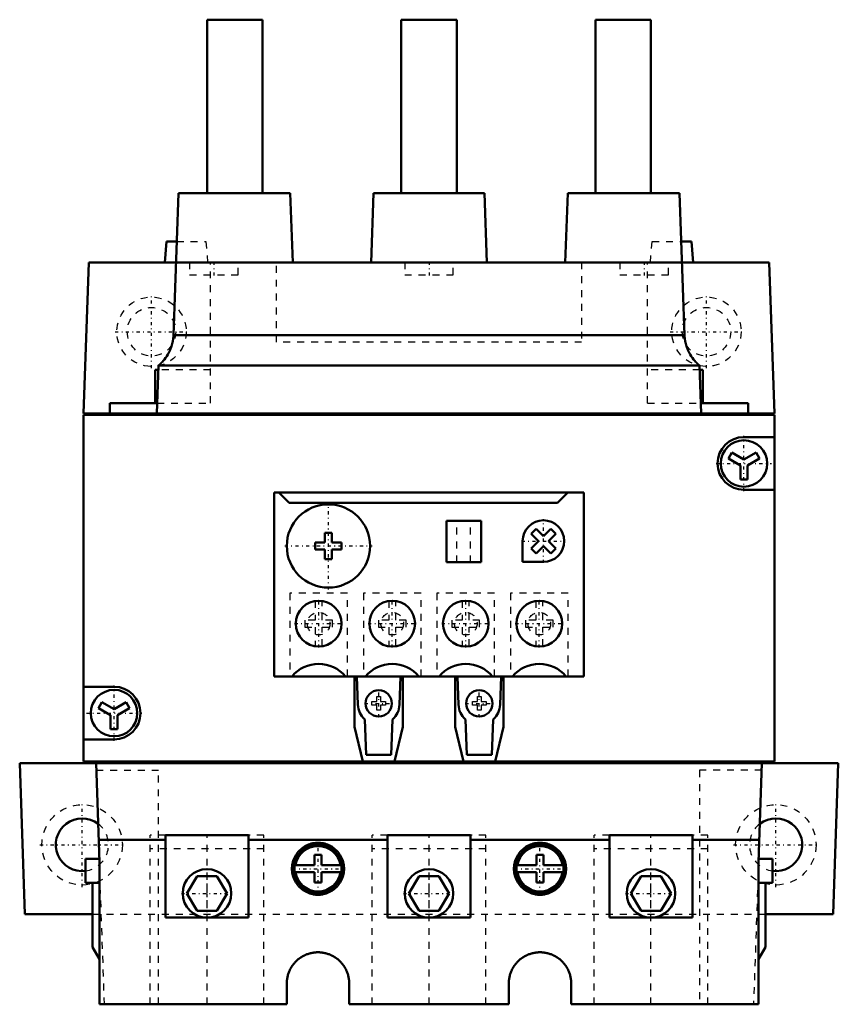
# Model space of a CAD drawing. Header units: millimetres. Extents: x -9 to 109, y -60 to 82.
import ezdxf

# ---------------------------------------------------------------- set-up
doc = ezdxf.new("R2010")
doc.units = ezdxf.units.MM
doc.linetypes.add('Center', pattern=[1.5, 0.45, -0.5, 0.05, -0.5])
doc.linetypes.add('Dashed', pattern=[2, 1, -1])
for name, color, linetype, lineweight in [('AM_0', 7, 'Continuous', 30), ('AM_3', 7, 'Dashed', 5), ('AM_7', 7, 'Center', 5)]:
    doc.layers.add(name, color=color, linetype=linetype, lineweight=lineweight)

msp = doc.modelspace()

# ---------------------------------------------------------------- linework, layer by layer
at = {"layer": 'AM_0', "color": 7, "linetype": 'Continuous', "lineweight": 50}
for p, q in [((17.8, 57), (17.8, 82)), ((17.8, 82), (25.8, 82)), ((25.8, 82), (25.8, 57)), ((45.8, 57), (45.8, 82)), ((45.8, 82), (53.8, 82)), ((53.8, 82), (53.8, 57)), ((73.8, 57), (73.8, 82)), ((73.8, 82), (81.8, 82)), ((81.8, 82), (81.8, 57)), ((13.68, 57), (12.97, 36.52)), ((29.8, 57), (13.68, 57)), ((30.15, 47), (29.8, 57)), ((41.8, 57), (41.46, 47)), ((57.8, 57), (41.8, 57)), ((58.14, 47), (57.8, 57)), ((69.8, 57), (69.45, 47)), ((85.92, 57), (69.8, 57)), ((86.63, 36.52), (85.92, 57)), ((11.71, 47), (11.97, 50)), ((11.97, 50), (13.44, 50)), ((86.16, 50), (87.63, 50)), ((87.63, 50), (87.89, 47)), ((0.76, 47), (0, 25.2)), ((0.76, 47), (98.84, 47)), ((99.6, 25.2), (98.84, 47)), ((12.97, 36.52), (86.63, 36.52)), ((10.33, 26.7), (10.33, 31.5)), ((10.77, 31.5), (10.33, 31.5)), ((10.8, 32.13), (10.56, 25.2)), ((10.8, 32.13), (88.8, 32.13)), ((89.04, 25.2), (88.8, 32.13)), ((89.27, 31.5), (88.83, 31.5)), ((89.27, 26.7), (89.27, 31.5)), ((3.8, 25), (3.8, 26.7)), ((3.8, 26.7), (10.61, 26.7)), ((88.99, 26.7), (95.8, 26.7)), ((95.8, 26.7), (95.8, 25)), ((0, 25.2), (99.6, 25.2)), ((0, 25), (0, -25)), ((0, 25), (99.6, 25)), ((4.8, 25.2), (4.8, 25)), ((94.8, 25), (94.8, 25.2)), ((99.6, -25), (99.6, 25)), ((95.2, 21.8), (99.6, 21.8)), ((92.96, 18.72), (93.46, 19.58)), ((94.7, 17.71), (92.96, 18.72)), ((93.46, 19.58), (95.2, 18.58)), ((95.2, 18.58), (96.94, 19.58)), ((97.44, 18.72), (95.7, 17.71)), ((96.94, 19.58), (97.44, 18.72)), ((94.7, 15.7), (94.7, 17.71)), ((95.7, 17.71), (95.7, 15.7)), ((95.7, 15.7), (94.7, 15.7)), ((99.6, 14.2), (95.2, 14.2)), ((27.5, 13.8), (27.5, -12.7)), ((72.1, 13.8), (27.5, 13.8)), ((29.65, 12.3), (28.15, 13.8)), ((69.8, 13.8), (68.3, 12.3)), ((72.1, -12.7), (72.1, 13.8)), ((68.3, 12.3), (29.65, 12.3)), ((57.3, 9.75), (52.3, 9.75)), ((52.3, 3.75), (52.3, 9.75)), ((57.3, 3.75), (57.3, 9.75)), ((64.53, 7.86), (65.24, 8.57)), ((65.24, 8.57), (66.3, 7.51)), ((66.3, 7.51), (67.36, 8.57)), ((67.36, 8.57), (68.07, 7.86)), ((34.8, 6.6), (34.8, 8)), ((34.8, 8), (35.8, 8)), ((35.8, 8), (35.8, 6.6)), ((65.59, 6.8), (64.53, 7.86)), ((68.07, 7.86), (67.01, 6.8)), ((33.4, 5.6), (33.4, 6.6)), ((33.4, 6.6), (34.8, 6.6)), ((35.8, 6.6), (37.2, 6.6)), ((37.2, 6.6), (37.2, 5.6)), ((63.3, 3.8), (63.3, 6.8)), ((64.53, 5.74), (65.59, 6.8)), ((65.24, 5.03), (64.53, 5.74)), ((66.3, 6.09), (65.24, 5.03)), ((67.36, 5.03), (66.3, 6.09)), ((67.01, 6.8), (68.07, 5.74)), ((68.07, 5.74), (67.36, 5.03)), ((34.8, 5.6), (33.4, 5.6)), ((34.8, 4.2), (34.8, 5.6)), ((35.8, 5.6), (35.8, 4.2)), ((37.2, 5.6), (35.8, 5.6)), ((35.8, 4.2), (34.8, 4.2)), ((52.3, 3.75), (57.3, 3.75)), ((66.3, 3.8), (63.3, 3.8)), ((27.5, -12.7), (72.1, -12.7)), ((39.05, -20), (39.05, -12.7)), ((39.41, -12.7), (39.55, -16.79)), ((45.55, -16.79), (45.69, -12.7)), ((46.05, -12.7), (46.05, -20)), ((53.55, -20), (53.55, -12.7)), ((53.91, -12.7), (54.05, -16.79)), ((60.05, -16.79), (60.19, -12.7)), ((60.55, -12.7), (60.55, -20)), ((0, -14.2), (4.4, -14.2)), ((2.16, -17.28), (2.66, -16.42)), ((2.66, -16.42), (4.4, -17.42)), ((4.4, -17.42), (6.14, -16.42)), ((6.14, -16.42), (6.64, -17.28)), ((3.9, -18.29), (2.16, -17.28)), ((3.9, -20.3), (3.9, -18.29)), ((6.64, -17.28), (4.9, -18.29)), ((4.9, -18.29), (4.9, -20.3)), ((40.55, -18.92), (40.73, -24)), ((44.37, -24), (44.55, -18.92)), ((55.05, -18.92), (55.23, -24)), ((58.87, -24), (59.05, -18.92)), ((4.9, -20.3), (3.9, -20.3)), ((40.28, -25), (39.05, -20)), ((46.05, -20), (44.82, -25)), ((54.78, -25), (53.55, -20)), ((60.55, -20), (59.32, -25)), ((4.4, -21.8), (0, -21.8)), ((40.73, -24), (44.37, -24)), ((55.23, -24), (58.87, -24)), ((-8.44, -47), (-9.2, -25.2)), ((-9.2, -25.2), (108.8, -25.2)), ((0, -25), (99.6, -25)), ((1.8, -25.2), (2.3, -39.52)), ((12.05, -25.2), (12.05, -25)), ((24.05, -25), (24.05, -25.2)), ((44.05, -25.2), (44.05, -25)), ((56.05, -25), (56.05, -25.2)), ((76.05, -25.2), (76.05, -25)), ((88.05, -25), (88.05, -25.2)), ((97.3, -39.52), (97.8, -25.2)), ((108.8, -25.2), (108.04, -47)), ((2.19, -36.29), (11.8, -36.29)), ((11.8, -47.5), (11.8, -35.6)), ((11.8, -35.6), (23.8, -35.6)), ((23.8, -35.6), (23.8, -47.5)), ((23.8, -36.29), (43.8, -36.29)), ((43.8, -47.5), (43.8, -35.6)), ((43.8, -35.6), (55.8, -35.6)), ((55.8, -35.6), (55.8, -47.5)), ((55.8, -36.29), (75.8, -36.29)), ((75.8, -35.6), (87.8, -35.6)), ((75.8, -47.5), (75.8, -35.6)), ((87.8, -35.6), (87.8, -47.5)), ((87.8, -36.29), (97.41, -36.29)), ((0.3, -39), (0.3, -42.5)), ((2.28, -39), (0.3, -39)), ((2.3, -39.52), (2.3, -60)), ((33.3, -39.95), (33.3, -38.45)), ((33.3, -38.45), (34.3, -38.45)), ((34.3, -38.45), (34.3, -39.95)), ((65.3, -39.95), (65.3, -38.45)), ((65.3, -38.45), (66.3, -38.45)), ((66.3, -38.45), (66.3, -39.95)), ((97.3, -60), (97.3, -39.52)), ((99.3, -39), (97.32, -39)), ((99.3, -42.5), (99.3, -39)), ((30.45, -39.95), (33.3, -39.95)), ((33.3, -40.95), (30.45, -40.95)), ((33.3, -42.45), (33.3, -40.95)), ((34.3, -39.95), (37.15, -39.95)), ((34.3, -40.95), (34.3, -42.45)), ((37.15, -40.95), (34.3, -40.95)), ((62.45, -39.95), (65.3, -39.95)), ((65.3, -40.95), (62.45, -40.95)), ((65.3, -42.45), (65.3, -40.95)), ((66.3, -39.95), (69.15, -39.95)), ((66.3, -40.95), (66.3, -42.45)), ((69.15, -40.95), (66.3, -40.95)), ((0.3, -42.5), (2.3, -42.5)), ((1.3, -42.5), (1.3, -51.77)), ((14.91, -44), (16.36, -41.5)), ((16.36, -41.5), (19.24, -41.5)), ((19.24, -41.5), (20.69, -44)), ((34.3, -42.45), (33.3, -42.45)), ((46.91, -44), (48.36, -41.5)), ((48.36, -41.5), (51.24, -41.5)), ((51.24, -41.5), (52.69, -44)), ((66.3, -42.45), (65.3, -42.45)), ((78.91, -44), (80.36, -41.5)), ((80.36, -41.5), (83.24, -41.5)), ((83.24, -41.5), (84.69, -44)), ((97.3, -42.5), (99.3, -42.5)), ((98.3, -51.77), (98.3, -42.5)), ((16.36, -46.5), (14.91, -44)), ((20.69, -44), (19.24, -46.5)), ((48.36, -46.5), (46.91, -44)), ((52.69, -44), (51.24, -46.5)), ((80.36, -46.5), (78.91, -44)), ((84.69, -44), (83.24, -46.5)), ((19.24, -46.5), (16.36, -46.5)), ((51.24, -46.5), (48.36, -46.5)), ((83.24, -46.5), (80.36, -46.5)), ((-8.44, -47), (1.3, -47)), ((23.8, -47.5), (11.8, -47.5)), ((55.8, -47.5), (43.8, -47.5)), ((87.8, -47.5), (75.8, -47.5)), ((98.3, -47), (108.04, -47)), ((1.3, -51.77), (2.3, -53.5)), ((97.3, -53.5), (98.3, -51.77)), ((29.3, -60), (29.3, -57)), ((38.3, -57), (38.3, -60)), ((61.3, -60), (61.3, -57)), ((70.3, -57), (70.3, -60)), ((2.3, -60), (29.3, -60)), ((38.3, -60), (61.3, -60)), ((70.3, -60), (97.3, -60))]:
    msp.add_line(p, q, dxfattribs=at)
for points in [[(12.97, 36.52), (12.97, 36.49), (12.96, 36.42), (12.96, 36.34), (12.96, 36.31), (12.95, 36.27), (12.95, 36.2), (12.94, 36.13), (12.93, 36.06), (12.92, 35.99), (12.91, 35.92), (12.91, 35.88), (12.9, 35.85), (12.89, 35.78), (12.88, 35.71), (12.87, 35.65), (12.86, 35.58), (12.84, 35.51), (12.84, 35.48), (12.83, 35.45), (12.82, 35.39), (12.8, 35.32), (12.79, 35.29), (12.78, 35.26), (12.77, 35.2), (12.75, 35.14), (12.74, 35.1), (12.73, 35.07), (12.72, 35.01), (12.7, 34.95), (12.68, 34.89), (12.66, 34.83), (12.63, 34.76), (12.62, 34.73), (12.61, 34.7), (12.59, 34.64), (12.57, 34.58), (12.54, 34.52), (12.52, 34.46), (12.5, 34.4), (12.48, 34.38), (12.47, 34.35), (12.44, 34.29), (12.42, 34.23), (12.39, 34.18), (12.37, 34.12), (12.34, 34.07), (12.33, 34.04), (12.31, 34.01), (12.29, 33.96), (12.26, 33.91), (12.16, 33.73), (11.99, 33.47), (11.91, 33.34), (11.83, 33.22), (11.65, 32.99), (11.48, 32.79), (11.38, 32.68), (11.35, 32.65), (11.33, 32.62), (11.31, 32.61), (11.3, 32.59), (11.27, 32.57), (11.25, 32.54), (11.22, 32.51), (11.2, 32.49), (11.17, 32.46), (11.16, 32.45), (11.15, 32.44), (11.13, 32.42), (11.1, 32.4), (11.08, 32.38), (11.06, 32.36), (11.04, 32.34), (11.03, 32.33), (11.02, 32.32), (11, 32.3), (10.98, 32.28), (10.97, 32.27), (10.96, 32.27), (10.94, 32.25), (10.93, 32.24), (10.92, 32.23), (10.91, 32.22), (10.9, 32.21), (10.88, 32.2), (10.87, 32.19), (10.86, 32.18), (10.85, 32.17), (10.84, 32.17), (10.84, 32.16), (10.83, 32.15), (10.82, 32.15), (10.82, 32.14), (10.81, 32.14), (10.81, 32.13), (10.81, 32.13), (10.8, 32.13), (10.8, 32.13), (10.8, 32.13), (10.8, 32.13)], [(88.8, 32.13), (88.8, 32.13), (88.8, 32.13), (88.8, 32.13), (88.79, 32.13), (88.79, 32.13), (88.79, 32.14), (88.78, 32.14), (88.78, 32.15), (88.77, 32.15), (88.76, 32.16), (88.76, 32.17), (88.75, 32.17), (88.74, 32.18), (88.73, 32.19), (88.72, 32.2), (88.7, 32.21), (88.69, 32.22), (88.68, 32.23), (88.67, 32.24), (88.66, 32.25), (88.64, 32.27), (88.63, 32.27), (88.62, 32.28), (88.6, 32.3), (88.58, 32.32), (88.57, 32.33), (88.56, 32.34), (88.54, 32.36), (88.52, 32.38), (88.5, 32.4), (88.47, 32.42), (88.45, 32.44), (88.44, 32.45), (88.43, 32.46), (88.4, 32.49), (88.38, 32.51), (88.35, 32.54), (88.33, 32.57), (88.3, 32.59), (88.29, 32.61), (88.27, 32.62), (88.25, 32.65), (88.22, 32.68), (88.12, 32.79), (87.95, 32.99), (87.77, 33.22), (87.69, 33.34), (87.61, 33.47), (87.44, 33.73), (87.34, 33.91), (87.31, 33.96), (87.29, 34.01), (87.27, 34.04), (87.26, 34.07), (87.23, 34.12), (87.21, 34.18), (87.18, 34.23), (87.16, 34.29), (87.13, 34.35), (87.12, 34.38), (87.1, 34.4), (87.08, 34.46), (87.06, 34.52), (87.03, 34.58), (87.01, 34.64), (86.99, 34.7), (86.98, 34.73), (86.97, 34.76), (86.94, 34.83), (86.92, 34.89), (86.9, 34.95), (86.88, 35.01), (86.87, 35.07), (86.86, 35.1), (86.85, 35.14), (86.83, 35.2), (86.82, 35.26), (86.81, 35.29), (86.8, 35.32), (86.78, 35.39), (86.77, 35.45), (86.76, 35.48), (86.76, 35.51), (86.74, 35.58), (86.73, 35.65), (86.72, 35.71), (86.71, 35.78), (86.7, 35.85), (86.69, 35.88), (86.69, 35.92), (86.68, 35.99), (86.67, 36.06), (86.66, 36.13), (86.65, 36.2), (86.65, 36.27), (86.64, 36.31), (86.64, 36.34), (86.64, 36.42), (86.63, 36.49), (86.63, 36.52)], [(33.8, -36.7), (33.91, -36.7), (34.13, -36.71), (34.34, -36.74), (34.45, -36.76), (34.56, -36.78), (34.77, -36.83), (34.98, -36.89), (35.18, -36.96), (35.38, -37.05), (35.58, -37.15), (35.67, -37.2), (35.77, -37.26), (35.95, -37.38), (36.13, -37.51), (36.29, -37.65), (36.45, -37.8), (36.6, -37.96), (36.67, -38.04), (36.74, -38.12), (36.87, -38.3), (36.99, -38.48), (37.05, -38.58), (37.1, -38.67), (37.2, -38.87), (37.29, -39.07), (37.32, -39.17), (37.36, -39.27), (37.42, -39.48), (37.47, -39.69), (37.51, -39.91), (37.54, -40.12), (37.55, -40.34), (37.55, -40.45), (37.55, -40.56), (37.54, -40.78), (37.51, -40.99), (37.47, -41.21), (37.42, -41.42), (37.36, -41.63), (37.32, -41.73), (37.29, -41.83), (37.2, -42.03), (37.1, -42.23), (36.99, -42.42), (36.87, -42.6), (36.74, -42.78), (36.67, -42.86), (36.6, -42.94), (36.45, -43.1), (36.29, -43.25), (36.13, -43.39), (35.95, -43.52), (35.77, -43.64), (35.67, -43.7), (35.58, -43.75), (35.38, -43.85), (35.18, -43.94), (34.98, -44.01), (34.77, -44.07), (34.56, -44.12), (34.45, -44.14), (34.34, -44.16), (34.13, -44.19), (33.91, -44.2), (33.8, -44.2), (33.69, -44.2), (33.47, -44.19), (33.26, -44.16), (33.15, -44.14), (33.04, -44.12), (32.83, -44.07), (32.62, -44.01), (32.42, -43.94), (32.22, -43.85), (32.02, -43.75), (31.93, -43.7), (31.83, -43.64), (31.65, -43.52), (31.47, -43.39), (31.31, -43.25), (31.15, -43.1), (31, -42.94), (30.93, -42.86), (30.86, -42.78), (30.73, -42.6), (30.61, -42.42), (30.5, -42.23), (30.4, -42.03), (30.31, -41.83), (30.28, -41.73), (30.24, -41.63), (30.18, -41.42), (30.13, -41.21), (30.09, -40.99), (30.06, -40.78), (30.05, -40.56), (30.05, -40.45), (30.05, -40.34), (30.06, -40.12), (30.09, -39.91), (30.13, -39.69), (30.18, -39.48), (30.24, -39.27), (30.28, -39.17), (30.31, -39.07), (30.4, -38.87), (30.5, -38.67), (30.55, -38.58), (30.61, -38.48), (30.73, -38.3), (30.86, -38.12), (30.93, -38.04), (31, -37.96), (31.15, -37.8), (31.31, -37.65), (31.47, -37.51), (31.65, -37.38), (31.83, -37.26), (31.93, -37.2), (32.02, -37.15), (32.22, -37.05), (32.42, -36.96), (32.62, -36.89), (32.83, -36.83), (33.04, -36.78), (33.15, -36.76), (33.26, -36.74), (33.47, -36.71), (33.69, -36.7), (33.8, -36.7)], [(65.8, -36.7), (65.91, -36.7), (66.13, -36.71), (66.34, -36.74), (66.45, -36.76), (66.56, -36.78), (66.77, -36.83), (66.98, -36.89), (67.18, -36.96), (67.38, -37.05), (67.58, -37.15), (67.67, -37.2), (67.77, -37.26), (67.95, -37.38), (68.13, -37.51), (68.29, -37.65), (68.45, -37.8), (68.6, -37.96), (68.67, -38.04), (68.74, -38.12), (68.87, -38.3), (68.99, -38.48), (69.05, -38.58), (69.1, -38.67), (69.2, -38.87), (69.29, -39.07), (69.32, -39.17), (69.36, -39.27), (69.42, -39.48), (69.47, -39.69), (69.51, -39.91), (69.54, -40.12), (69.55, -40.34), (69.55, -40.45), (69.55, -40.56), (69.54, -40.78), (69.51, -40.99), (69.47, -41.21), (69.42, -41.42), (69.36, -41.63), (69.32, -41.73), (69.29, -41.83), (69.2, -42.03), (69.1, -42.23), (68.99, -42.42), (68.87, -42.6), (68.74, -42.78), (68.67, -42.86), (68.6, -42.94), (68.45, -43.1), (68.29, -43.25), (68.13, -43.39), (67.95, -43.52), (67.77, -43.64), (67.67, -43.7), (67.58, -43.75), (67.38, -43.85), (67.18, -43.94), (66.98, -44.01), (66.77, -44.07), (66.56, -44.12), (66.45, -44.14), (66.34, -44.16), (66.13, -44.19), (65.91, -44.2), (65.8, -44.2), (65.69, -44.2), (65.47, -44.19), (65.26, -44.16), (65.15, -44.14), (65.04, -44.12), (64.83, -44.07), (64.62, -44.01), (64.42, -43.94), (64.22, -43.85), (64.02, -43.75), (63.92, -43.7), (63.83, -43.64), (63.65, -43.52), (63.47, -43.39), (63.31, -43.25), (63.15, -43.1), (63, -42.94), (62.93, -42.86), (62.86, -42.78), (62.73, -42.6), (62.61, -42.42), (62.5, -42.23), (62.4, -42.03), (62.31, -41.83), (62.28, -41.73), (62.24, -41.63), (62.18, -41.42), (62.13, -41.21), (62.09, -40.99), (62.06, -40.78), (62.05, -40.56), (62.05, -40.45), (62.05, -40.34), (62.06, -40.12), (62.09, -39.91), (62.13, -39.69), (62.18, -39.48), (62.24, -39.27), (62.28, -39.17), (62.31, -39.07), (62.4, -38.87), (62.5, -38.67), (62.55, -38.58), (62.61, -38.48), (62.73, -38.3), (62.86, -38.12), (62.93, -38.04), (63, -37.96), (63.15, -37.8), (63.31, -37.65), (63.47, -37.51), (63.65, -37.38), (63.83, -37.26), (63.92, -37.2), (64.02, -37.15), (64.22, -37.05), (64.42, -36.96), (64.62, -36.89), (64.83, -36.83), (65.04, -36.78), (65.15, -36.76), (65.26, -36.74), (65.47, -36.71), (65.69, -36.7), (65.8, -36.7)], [(29.3, -57), (29.3, -56.93), (29.3, -56.8), (29.31, -56.67), (29.32, -56.61), (29.32, -56.54), (29.34, -56.41), (29.36, -56.28), (29.38, -56.15), (29.41, -56.03), (29.44, -55.9), (29.45, -55.84), (29.47, -55.77), (29.51, -55.65), (29.55, -55.52), (29.59, -55.4), (29.64, -55.28), (29.69, -55.16), (29.72, -55.1), (29.75, -55.04), (29.81, -54.92), (29.87, -54.81), (29.9, -54.75), (29.94, -54.69), (30, -54.58), (30.08, -54.47), (30.11, -54.42), (30.15, -54.37), (30.23, -54.26), (30.31, -54.16), (30.4, -54.06), (30.48, -53.96), (30.57, -53.86), (30.62, -53.82), (30.66, -53.77), (30.76, -53.68), (30.86, -53.6), (30.96, -53.51), (31.06, -53.43), (31.17, -53.35), (31.22, -53.31), (31.27, -53.28), (31.38, -53.2), (31.49, -53.14), (31.61, -53.07), (31.72, -53.01), (31.84, -52.95), (31.9, -52.92), (31.96, -52.89), (32.08, -52.84), (32.2, -52.79), (32.32, -52.75), (32.45, -52.71), (32.57, -52.67), (32.64, -52.65), (32.7, -52.64), (32.83, -52.61), (32.95, -52.58), (33.08, -52.56), (33.21, -52.54), (33.34, -52.52), (33.41, -52.52), (33.47, -52.51), (33.6, -52.5), (33.73, -52.5), (33.8, -52.5), (33.87, -52.5), (34, -52.5), (34.13, -52.51), (34.19, -52.52), (34.26, -52.52), (34.39, -52.54), (34.52, -52.56), (34.65, -52.58), (34.77, -52.61), (34.9, -52.64), (34.96, -52.65), (35.03, -52.67), (35.15, -52.71), (35.28, -52.75), (35.4, -52.79), (35.52, -52.84), (35.64, -52.89), (35.7, -52.92), (35.76, -52.95), (35.88, -53.01), (35.99, -53.07), (36.11, -53.14), (36.22, -53.2), (36.33, -53.28), (36.38, -53.31), (36.43, -53.35), (36.54, -53.43), (36.64, -53.51), (36.74, -53.6), (36.84, -53.68), (36.94, -53.77), (36.98, -53.82), (37.03, -53.86), (37.12, -53.96), (37.2, -54.06), (37.29, -54.16), (37.37, -54.26), (37.45, -54.37), (37.49, -54.42), (37.52, -54.47), (37.6, -54.58), (37.66, -54.69), (37.7, -54.75), (37.73, -54.81), (37.79, -54.92), (37.85, -55.04), (37.88, -55.1), (37.91, -55.16), (37.96, -55.28), (38.01, -55.4), (38.05, -55.52), (38.09, -55.65), (38.13, -55.77), (38.15, -55.84), (38.16, -55.9), (38.19, -56.03), (38.22, -56.15), (38.24, -56.28), (38.26, -56.41), (38.28, -56.54), (38.28, -56.61), (38.29, -56.67), (38.3, -56.8), (38.3, -56.93), (38.3, -57)], [(61.3, -57), (61.3, -56.93), (61.3, -56.8), (61.31, -56.67), (61.32, -56.61), (61.32, -56.54), (61.34, -56.41), (61.36, -56.28), (61.38, -56.15), (61.41, -56.03), (61.44, -55.9), (61.45, -55.84), (61.47, -55.77), (61.51, -55.65), (61.55, -55.52), (61.59, -55.4), (61.64, -55.28), (61.69, -55.16), (61.72, -55.1), (61.75, -55.04), (61.81, -54.92), (61.87, -54.81), (61.9, -54.75), (61.94, -54.69), (62, -54.58), (62.08, -54.47), (62.11, -54.42), (62.15, -54.37), (62.23, -54.26), (62.31, -54.16), (62.4, -54.06), (62.48, -53.96), (62.57, -53.86), (62.62, -53.82), (62.66, -53.77), (62.76, -53.68), (62.86, -53.6), (62.96, -53.51), (63.06, -53.43), (63.17, -53.35), (63.22, -53.31), (63.27, -53.28), (63.38, -53.2), (63.49, -53.14), (63.61, -53.07), (63.72, -53.01), (63.84, -52.95), (63.9, -52.92), (63.96, -52.89), (64.08, -52.84), (64.2, -52.79), (64.32, -52.75), (64.45, -52.71), (64.57, -52.67), (64.64, -52.65), (64.7, -52.64), (64.83, -52.61), (64.95, -52.58), (65.08, -52.56), (65.21, -52.54), (65.34, -52.52), (65.41, -52.52), (65.47, -52.51), (65.6, -52.5), (65.73, -52.5), (65.8, -52.5), (65.87, -52.5), (66, -52.5), (66.13, -52.51), (66.19, -52.52), (66.26, -52.52), (66.39, -52.54), (66.52, -52.56), (66.65, -52.58), (66.77, -52.61), (66.9, -52.64), (66.96, -52.65), (67.03, -52.67), (67.15, -52.71), (67.28, -52.75), (67.4, -52.79), (67.52, -52.84), (67.64, -52.89), (67.7, -52.92), (67.76, -52.95), (67.88, -53.01), (67.99, -53.07), (68.11, -53.14), (68.22, -53.2), (68.33, -53.28), (68.38, -53.31), (68.43, -53.35), (68.54, -53.43), (68.64, -53.51), (68.74, -53.6), (68.84, -53.68), (68.94, -53.77), (68.98, -53.82), (69.03, -53.86), (69.12, -53.96), (69.2, -54.06), (69.29, -54.16), (69.37, -54.26), (69.45, -54.37), (69.49, -54.42), (69.52, -54.47), (69.6, -54.58), (69.66, -54.69), (69.7, -54.75), (69.73, -54.81), (69.79, -54.92), (69.85, -55.04), (69.88, -55.1), (69.91, -55.16), (69.96, -55.28), (70.01, -55.4), (70.05, -55.52), (70.09, -55.65), (70.13, -55.77), (70.15, -55.84), (70.16, -55.9), (70.19, -56.03), (70.22, -56.15), (70.24, -56.28), (70.26, -56.41), (70.28, -56.54), (70.28, -56.61), (70.29, -56.67), (70.3, -56.8), (70.3, -56.93), (70.3, -57)]]:
    msp.add_lwpolyline(points, dxfattribs=at)
for centre, radius in [((95.2, 18), 3.35), ((35.3, 6.1), 6), ((33.9, -5.1), 3.3), ((44.5, -5.1), 3.3), ((55.1, -5.1), 3.3), ((65.7, -5.1), 3.3), ((4.4, -18), 3.35), ((42.55, -16.6), 1.9), ((57.05, -16.6), 1.9), ((33.8, -40.45), 3.5), ((65.8, -40.45), 3.5), ((17.8, -44), 3.5), ((49.8, -44), 3.5), ((81.8, -44), 3.5)]:
    msp.add_circle(centre, radius, dxfattribs=at)
for centre, radius, start, end in [((95.2, 18), 3.8, 90, 270), ((66.3, 6.8), 3, 270, 180), ((33.9, -15.9), 5, 39.7918, 140.2082), ((44.5, -15.9), 5, 39.7918, 140.2082), ((55.1, -15.9), 5, 39.7918, 140.2082), ((65.7, -15.9), 5, 39.7918, 140.2082), ((4.4, -18), 3.8, 270, 90), ((42.55, -16.68), 3, 181.999, 228.1909), ((42.55, -16.68), 3, 311.8091, 358.001), ((57.05, -16.68), 3, 181.999, 228.1909), ((57.05, -16.68), 3, 311.8091, 358.001), ((-0.2, -37), 3.8, 52.6269, 277.5608), ((99.8, -37), 3.8, 262.4392, 127.3731), ((33.8, -40.45), 3.28, 8.7649, 171.2351), ((65.8, -40.45), 3.28, 8.7649, 171.2351), ((33.8, -40.45), 3.39, 171.5089, 188.4911), ((33.8, -40.45), 3.28, 188.7649, 351.2351), ((33.8, -40.45), 3.39, 351.5089, 8.4911), ((65.8, -40.45), 3.39, 171.5089, 188.4911), ((65.8, -40.45), 3.28, 188.7649, 351.2351), ((65.8, -40.45), 3.39, 351.5089, 8.4911)]:
    msp.add_arc(centre, radius, start, end, dxfattribs=at)
at = {"layer": 'AM_3', "color": 6, "linetype": 'Dashed', "lineweight": 25}
for p, q in [((13.44, 50), (17.63, 50)), ((17.63, 50), (17.89, 47)), ((81.71, 47), (81.97, 50)), ((81.97, 50), (86.16, 50)), ((15.3, 47), (15.3, 45.2)), ((18.3, 26.7), (18.3, 47)), ((22.3, 45.2), (22.3, 47)), ((27.8, 35.5), (27.8, 47)), ((46.3, 47), (46.3, 45.2)), ((53.3, 45.2), (53.3, 47)), ((71.8, 47), (71.8, 35.5)), ((77.3, 47), (77.3, 45.2)), ((81.3, 26.7), (81.3, 47)), ((84.3, 45.2), (84.3, 47)), ((15.3, 45.2), (22.3, 45.2)), ((46.3, 45.2), (53.3, 45.2)), ((77.3, 45.2), (84.3, 45.2)), ((71.8, 35.5), (27.8, 35.5)), ((18.3, 31.5), (10.77, 31.5)), ((88.83, 31.5), (81.3, 31.5)), ((10.61, 26.7), (18.3, 26.7)), ((81.3, 26.7), (88.99, 26.7)), ((53.8, 3.75), (53.8, 9.75)), ((55.8, 3.75), (55.8, 9.75)), ((38.05, -0.7), (29.75, -0.7)), ((29.75, -0.7), (29.75, -12.7)), ((38.05, -12.7), (38.05, -0.7)), ((48.65, -0.7), (40.35, -0.7)), ((40.35, -0.7), (40.35, -12.7)), ((48.65, -12.7), (48.65, -0.7)), ((59.25, -0.7), (50.95, -0.7)), ((50.95, -0.7), (50.95, -12.7)), ((59.25, -12.7), (59.25, -0.7)), ((69.85, -0.7), (61.55, -0.7)), ((61.55, -0.7), (61.55, -12.7)), ((69.85, -12.7), (69.85, -0.7)), ((33.4, -1.84), (33.4, -4.6)), ((34.4, -4.6), (34.4, -1.84)), ((44, -1.84), (44, -4.6)), ((45, -4.6), (45, -1.84)), ((54.6, -1.84), (54.6, -4.6)), ((55.6, -4.6), (55.6, -1.84)), ((65.2, -1.84), (65.2, -4.6)), ((66.2, -4.6), (66.2, -1.84)), ((33.4, -4.6), (31.9, -4.6)), ((31.9, -4.6), (31.9, -5.6)), ((31.9, -5.6), (33.4, -5.6)), ((33.4, -5.6), (33.4, -8.36)), ((35.9, -4.6), (34.4, -4.6)), ((34.4, -5.6), (35.9, -5.6)), ((34.4, -8.36), (34.4, -5.6)), ((35.9, -5.6), (35.9, -4.6)), ((44, -4.6), (42.5, -4.6)), ((42.5, -4.6), (42.5, -5.6)), ((42.5, -5.6), (44, -5.6)), ((44, -5.6), (44, -8.36)), ((46.5, -4.6), (45, -4.6)), ((45, -5.6), (46.5, -5.6)), ((45, -8.36), (45, -5.6)), ((46.5, -5.6), (46.5, -4.6)), ((54.6, -4.6), (53.1, -4.6)), ((53.1, -4.6), (53.1, -5.6)), ((53.1, -5.6), (54.6, -5.6)), ((54.6, -5.6), (54.6, -8.36)), ((57.1, -4.6), (55.6, -4.6)), ((55.6, -5.6), (57.1, -5.6)), ((55.6, -8.36), (55.6, -5.6)), ((57.1, -5.6), (57.1, -4.6)), ((65.2, -4.6), (63.7, -4.6)), ((63.7, -4.6), (63.7, -5.6)), ((63.7, -5.6), (65.2, -5.6)), ((65.2, -5.6), (65.2, -8.36)), ((67.7, -4.6), (66.2, -4.6)), ((66.2, -5.6), (67.7, -5.6)), ((66.2, -8.36), (66.2, -5.6)), ((67.7, -5.6), (67.7, -4.6)), ((42.3, -16.35), (42.3, -15.6)), ((42.3, -15.6), (42.8, -15.6)), ((42.8, -15.6), (42.8, -16.35)), ((56.8, -16.35), (56.8, -15.6)), ((56.8, -15.6), (57.3, -15.6)), ((57.3, -15.6), (57.3, -16.35)), ((41.55, -16.85), (41.55, -16.35)), ((41.55, -16.35), (42.3, -16.35)), ((42.3, -16.85), (41.55, -16.85)), ((42.3, -17.6), (42.3, -16.85)), ((42.8, -16.35), (43.55, -16.35)), ((42.8, -16.85), (42.8, -17.6)), ((43.55, -16.85), (42.8, -16.85)), ((43.55, -16.35), (43.55, -16.85)), ((56.05, -16.85), (56.05, -16.35)), ((56.05, -16.35), (56.8, -16.35)), ((56.8, -16.85), (56.05, -16.85)), ((56.8, -17.6), (56.8, -16.85)), ((57.3, -16.35), (58.05, -16.35)), ((57.3, -16.85), (57.3, -17.6)), ((58.05, -16.85), (57.3, -16.85)), ((58.05, -16.35), (58.05, -16.85)), ((42.8, -17.6), (42.3, -17.6)), ((57.3, -17.6), (56.8, -17.6)), ((1.84, -26.25), (10.83, -26.25)), ((10.83, -60), (10.83, -26.25)), ((88.77, -26.25), (88.77, -60)), ((97.76, -26.25), (88.77, -26.25)), ((9.6, -60), (9.6, -35.6)), ((11.8, -35.6), (9.6, -35.6)), ((17.8, -60), (17.8, -35.6)), ((26, -35.6), (23.8, -35.6)), ((26, -60), (26, -35.6)), ((41.6, -60), (41.6, -35.6)), ((43.8, -35.6), (41.6, -35.6)), ((49.8, -60), (49.8, -35.6)), ((58, -35.6), (55.8, -35.6)), ((58, -60), (58, -35.6)), ((73.6, -60), (73.6, -35.6)), ((75.8, -35.6), (73.6, -35.6)), ((81.8, -60), (81.8, -35.6)), ((90, -35.6), (87.8, -35.6)), ((90, -60), (90, -35.6)), ((26, -37.6), (9.6, -37.6)), ((58, -37.6), (41.6, -37.6)), ((90, -37.6), (73.6, -37.6)), ((3.02, -60), (2.3, -39.52)), ((97.3, -39.52), (96.58, -60)), ((1.3, -47), (98.3, -47))]:
    msp.add_line(p, q, dxfattribs=at)
for centre, radius in [((9.8, 37), 5), ((89.8, 37), 5), ((9.8, 37), 3.5), ((89.8, 37), 3.5), ((33.9, -5.1), 1.63), ((44.5, -5.1), 1.63), ((55.1, -5.1), 1.63), ((65.7, -5.1), 1.63), ((-0.2, -37), 5.8), ((99.8, -37), 5.8)]:
    msp.add_circle(centre, radius, dxfattribs=at)
for centre, start, end in [((-0.2, -37), 277.5608, 52.6269), ((99.8, -37), 127.3731, 262.4392)]:
    msp.add_arc(centre, 3.8, start, end, dxfattribs=at)
at = {"layer": 'AM_7', "color": 4, "linetype": 'Center', "lineweight": 25}
for p, q in [((18.8, 47.09), (18.8, 45.11)), ((49.8, 47.09), (49.8, 45.11)), ((80.8, 47.09), (80.8, 45.11)), ((9.8, 31.75), (9.8, 42.25)), ((89.8, 31.75), (89.8, 42.25)), ((4.55, 37), (15.05, 37)), ((84.55, 37), (95.05, 37)), ((95.2, 14.01), (95.2, 21.99)), ((91.21, 18), (99.19, 18)), ((35.3, -0.2), (35.3, 12.4)), ((66.3, 3.65), (66.3, 9.95)), ((29, 6.1), (41.6, 6.1)), ((63.15, 6.8), (69.45, 6.8)), ((33.9, -8.56), (33.9, -1.64)), ((44.5, -8.56), (44.5, -1.64)), ((55.1, -8.56), (55.1, -1.64)), ((65.7, -8.56), (65.7, -1.64)), ((30.43, -5.1), (37.36, -5.1)), ((41.03, -5.1), (47.97, -5.1)), ((51.64, -5.1), (58.56, -5.1)), ((62.24, -5.1), (69.17, -5.1)), ((4.4, -21.99), (4.4, -14.01)), ((42.55, -18.59), (42.55, -14.61)), ((57.05, -18.59), (57.05, -14.61)), ((40.55, -16.6), (44.54, -16.6)), ((55.05, -16.6), (59.04, -16.6)), ((0.41, -18), (8.39, -18)), ((-0.2, -43.09), (-0.2, -30.91)), ((99.8, -43.09), (99.8, -30.91)), ((33.8, -44.12), (33.8, -36.78)), ((65.8, -44.12), (65.8, -36.78)), ((-6.29, -37), (5.89, -37)), ((93.71, -37), (105.89, -37)), ((17.8, -47.67), (17.8, -40.33)), ((30.12, -40.45), (37.47, -40.45)), ((49.8, -47.67), (49.8, -40.33)), ((62.12, -40.45), (69.47, -40.45)), ((81.8, -47.67), (81.8, -40.33)), ((14.12, -44), (21.48, -44)), ((46.12, -44), (53.47, -44)), ((78.12, -44), (85.47, -44))]:
    msp.add_line(p, q, dxfattribs=at)

doc.saveas('drawing.dxf')
